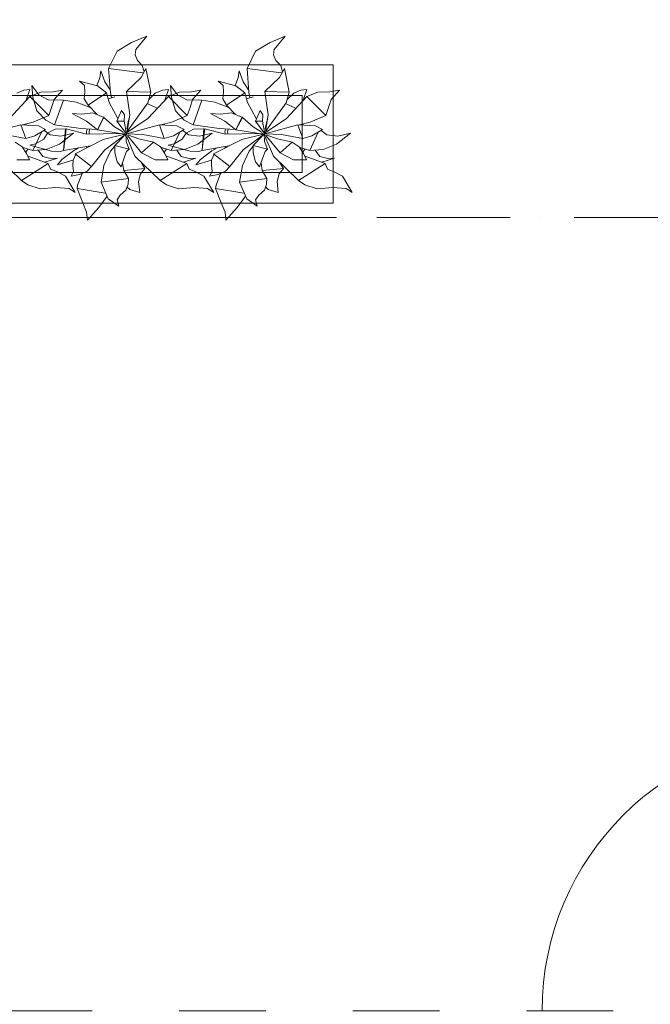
# Model space of a CAD drawing. Header units: millimetres. Extents: x -14761 to 157739, y -22400 to 107990.
# Tile 41 of 228: x 46413 to 48462, y 42441 to 45643. Entities that reach past the tile are written whole.
import ezdxf

# ---------------------------------------------------------------- set-up
doc = ezdxf.new("R2010")
doc.units = ezdxf.units.MM
doc.header["$MEASUREMENT"] = 0
doc.linetypes.add('Штриховая', pattern=[564.444447, 282.222223, -282.222223])
doc.linetypes.add('Штрихпунктирная', pattern=[670.277762, 352.777767, -176.388884, 0, -141.111112])
for name, color, linetype in [('Интерьер - Мебель', 7, 'Continuous'), ('Конструктив - Стены Блок 200 нов', 7, 'Continuous'), ('Элемент Модели - Зона', 7, 'Continuous'), ('Элемент Модели - Оси', 7, 'Continuous')]:
    doc.layers.add(name, color=color, linetype=linetype)

msp = doc.modelspace()

# ---------------------------------------------------------------- linework, layer by layer
at = {"layer": 'Интерьер - Мебель', "color": 252, "linetype": 'Continuous', "lineweight": 5}
for p, q in [((46776.3, 45569.7), (46729.3, 45541.5)), ((46776.3, 45569.7), (46729.3, 45541.5)), ((46825.9, 45590), (46776.3, 45569.7)), ((46825.9, 45590), (46776.3, 45569.7)), ((46825.9, 45590), (46789.8, 45546.1)), ((46825.9, 45590), (46789.8, 45546.1)), ((47226.3, 45569.7), (47179.3, 45541.5)), ((47226.3, 45569.7), (47179.3, 45541.5)), ((47275.9, 45590), (47226.3, 45569.7)), ((47275.9, 45590), (47226.3, 45569.7)), ((47275.9, 45590), (47239.8, 45546.1)), ((47275.9, 45590), (47239.8, 45546.1)), ((46729.3, 45541.5), (46701.7, 45484.9)), ((46729.3, 45541.5), (46701.7, 45484.9)), ((46789.8, 45546.1), (46788, 45528.8)), ((46789.8, 45546.1), (46788, 45528.8)), ((47179.3, 45541.5), (47151.7, 45484.9)), ((47179.3, 45541.5), (47151.7, 45484.9)), ((47239.8, 45546.1), (47238, 45528.8)), ((47239.8, 45546.1), (47238, 45528.8)), ((46788, 45528.8), (46795.1, 45511)), ((46788, 45528.8), (46795.1, 45511)), ((46795.1, 45511), (46811, 45493.9)), ((46795.1, 45511), (46811, 45493.9)), ((47238, 45528.8), (47245.1, 45511)), ((47238, 45528.8), (47245.1, 45511)), ((47245.1, 45511), (47261, 45493.9)), ((47245.1, 45511), (47261, 45493.9)), ((46676.2, 45477), (46673.1, 45454.6)), ((46676.2, 45477), (46673.1, 45454.6)), ((46676.2, 45477), (46689.2, 45441.2)), ((46676.2, 45477), (46689.2, 45441.2)), ((46701.7, 45484.9), (46813.4, 45470.8)), ((46701.7, 45484.9), (46707.7, 45406.5)), ((46701.7, 45484.9), (46813.4, 45470.8)), ((46701.7, 45484.9), (46707.7, 45406.5)), ((46822.9, 45484.4), (46807, 45455.6)), ((46822.9, 45484.4), (46807, 45455.6)), ((46811, 45493.9), (46817.3, 45474.2)), ((46811, 45493.9), (46817.3, 45474.2)), ((46822.9, 45484.4), (46838.5, 45408)), ((46822.9, 45484.4), (46838.5, 45408)), ((47126.2, 45477), (47123.1, 45454.6)), ((47126.2, 45477), (47123.1, 45454.6)), ((47126.2, 45477), (47139.2, 45441.2)), ((47126.2, 45477), (47139.2, 45441.2)), ((47151.7, 45484.9), (47263.4, 45470.8)), ((47151.7, 45484.9), (47157.7, 45406.5)), ((47151.7, 45484.9), (47263.4, 45470.8)), ((47151.7, 45484.9), (47157.7, 45406.5)), ((47272.9, 45484.4), (47257, 45455.6)), ((47272.9, 45484.4), (47257, 45455.6)), ((47261, 45493.9), (47267.3, 45474.2)), ((47261, 45493.9), (47267.3, 45474.2)), ((47272.9, 45484.4), (47288.5, 45408)), ((47272.9, 45484.4), (47288.5, 45408)), ((46607.4, 45443), (46623.6, 45429.5)), ((46607.4, 45443), (46665.1, 45428.8)), ((46607.4, 45443), (46623.6, 45429.5)), ((46607.4, 45443), (46665.1, 45428.8)), ((46673.1, 45454.6), (46663, 45429.9)), ((46673.1, 45454.6), (46663, 45429.9)), ((46689.2, 45441.2), (46706.4, 45415.7)), ((46689.2, 45441.2), (46706.4, 45415.7)), ((46807, 45455.6), (46759.5, 45410.4)), ((46807, 45455.6), (46759.5, 45410.4)), ((47057.4, 45443), (47073.6, 45429.5)), ((47057.4, 45443), (47115.1, 45428.8)), ((47057.4, 45443), (47073.6, 45429.5)), ((47057.4, 45443), (47115.1, 45428.8)), ((47123.1, 45454.6), (47113, 45429.9)), ((47123.1, 45454.6), (47113, 45429.9)), ((47139.2, 45441.2), (47156.4, 45415.7)), ((47139.2, 45441.2), (47156.4, 45415.7)), ((47257, 45455.6), (47209.5, 45410.4)), ((47257, 45455.6), (47209.5, 45410.4)), ((46426.5, 45413.8), (46403.1, 45403.9)), ((46426.5, 45413.8), (46403.1, 45403.9)), ((46446.2, 45416.8), (46426.5, 45413.8)), ((46446.2, 45416.8), (46426.5, 45413.8)), ((46446.2, 45416.8), (46434.2, 45381.3)), ((46446.2, 45416.8), (46434.2, 45381.3)), ((46452.6, 45429), (46455.9, 45391.1)), ((46452.6, 45429), (46475.5, 45399)), ((46452.6, 45429), (46455.9, 45391.1)), ((46452.6, 45429), (46475.5, 45399)), ((46521.1, 45408.7), (46481.6, 45407.5)), ((46521.1, 45408.7), (46481.6, 45407.5)), ((46551.8, 45414.1), (46521.1, 45408.7)), ((46551.8, 45414.1), (46521.1, 45408.7)), ((46551.8, 45414.1), (46524.5, 45384.1)), ((46551.8, 45414.1), (46524.5, 45384.1)), ((46623.6, 45429.5), (46624.6, 45408)), ((46623.6, 45429.5), (46624.6, 45408)), ((46665.1, 45428.8), (46694.9, 45405)), ((46665.1, 45428.8), (46694.9, 45405)), ((46759.5, 45410.4), (46838.5, 45408.1)), ((46759.5, 45410.4), (46770.6, 45334.3)), ((46759.5, 45410.4), (46838.5, 45408.1)), ((46759.5, 45410.4), (46770.6, 45334.3)), ((46876.5, 45413.8), (46853.1, 45403.9)), ((46876.5, 45413.8), (46853.1, 45403.9)), ((46896.2, 45416.8), (46876.5, 45413.8)), ((46896.2, 45416.8), (46876.5, 45413.8)), ((46896.2, 45416.8), (46884.2, 45381.3)), ((46896.2, 45416.8), (46884.2, 45381.3)), ((46902.6, 45429), (46905.9, 45391.1)), ((46902.6, 45429), (46925.5, 45399)), ((46902.6, 45429), (46905.9, 45391.1)), ((46902.6, 45429), (46925.5, 45399)), ((46971.1, 45408.7), (46931.6, 45407.5)), ((46971.1, 45408.7), (46931.6, 45407.5)), ((47001.8, 45414.1), (46971.1, 45408.7)), ((47001.8, 45414.1), (46971.1, 45408.7)), ((47001.8, 45414.1), (46974.5, 45384.1)), ((47001.8, 45414.1), (46974.5, 45384.1)), ((47073.6, 45429.5), (47074.6, 45408)), ((47073.6, 45429.5), (47074.6, 45408)), ((47115.1, 45428.8), (47144.9, 45405)), ((47115.1, 45428.8), (47144.9, 45405)), ((47209.5, 45410.4), (47288.5, 45408.1)), ((47209.5, 45410.4), (47220.6, 45334.3)), ((47209.5, 45410.4), (47288.5, 45408.1)), ((47209.5, 45410.4), (47220.6, 45334.3)), ((47326.5, 45413.8), (47303.1, 45403.9)), ((47326.5, 45413.8), (47303.1, 45403.9)), ((47346.2, 45416.8), (47326.5, 45413.8)), ((47346.2, 45416.8), (47326.5, 45413.8)), ((47346.2, 45416.8), (47334.2, 45381.3)), ((47346.2, 45416.8), (47334.2, 45381.3)), ((47421.1, 45408.7), (47381.6, 45407.5)), ((47421.1, 45408.7), (47381.6, 45407.5)), ((47451.8, 45414.1), (47421.1, 45408.7)), ((47451.8, 45414.1), (47421.1, 45408.7)), ((47451.8, 45414.1), (47424.5, 45384.1)), ((47451.8, 45414.1), (47424.5, 45384.1)), ((46446.1, 45393.9), (46379.3, 45321.6)), ((46446.1, 45393.9), (46379.3, 45321.6)), ((46481.6, 45407.5), (46446.1, 45393.9)), ((46481.6, 45407.5), (46446.1, 45393.9)), ((46446.1, 45393.9), (46507.3, 45332.1)), ((46446.1, 45393.9), (46507.3, 45332.1)), ((46455.9, 45391.1), (46468.6, 45346.8)), ((46455.9, 45391.1), (46468.6, 45346.8)), ((46475.5, 45399), (46505.8, 45382.5)), ((46475.5, 45399), (46505.8, 45382.5)), ((46505.8, 45382.5), (46554.7, 45382.1)), ((46505.8, 45382.5), (46554.7, 45382.1)), ((46524.5, 45384.1), (46516.6, 45358.3)), ((46524.5, 45384.1), (46516.6, 45358.3)), ((46554.7, 45382.1), (46526, 45301.2)), ((46554.7, 45382.1), (46526, 45301.2)), ((46554.7, 45382.1), (46596.6, 45375.5)), ((46554.7, 45382.1), (46596.6, 45375.5)), ((46624.6, 45408), (46622.8, 45385.9)), ((46624.6, 45408), (46622.8, 45385.9)), ((46622.8, 45385.9), (46635.2, 45365.6)), ((46622.8, 45385.9), (46635.2, 45365.6)), ((46694.9, 45405), (46635.2, 45365.6)), ((46694.9, 45405), (46635.2, 45365.6)), ((46694.9, 45405), (46703.3, 45374.2)), ((46694.9, 45405), (46703.3, 45374.2)), ((46721.6, 45392.9), (46701, 45385.8)), ((46721.6, 45392.9), (46701, 45385.8)), ((46707.7, 45406.5), (46711.1, 45390)), ((46707.7, 45406.5), (46711.1, 45390)), ((46838.5, 45408), (46828.9, 45373.4)), ((46838.5, 45408), (46828.9, 45373.4)), ((46896.1, 45393.9), (46829.3, 45321.6)), ((46896.1, 45393.9), (46829.3, 45321.6)), ((46853.1, 45403.9), (46832.1, 45383.3)), ((46853.1, 45403.9), (46832.1, 45383.3)), ((46931.6, 45407.5), (46896.1, 45393.9)), ((46931.6, 45407.5), (46896.1, 45393.9)), ((46896.1, 45393.9), (46957.3, 45332.1)), ((46896.1, 45393.9), (46957.3, 45332.1)), ((46905.9, 45391.1), (46918.6, 45346.8)), ((46905.9, 45391.1), (46918.6, 45346.8)), ((46925.5, 45399), (46955.8, 45382.5)), ((46925.5, 45399), (46955.8, 45382.5)), ((46955.8, 45382.5), (47004.7, 45382.1)), ((46955.8, 45382.5), (47004.7, 45382.1)), ((46974.5, 45384.1), (46966.6, 45358.3)), ((46974.5, 45384.1), (46966.6, 45358.3)), ((47004.7, 45382.1), (46976, 45301.2)), ((47004.7, 45382.1), (46976, 45301.2)), ((47004.7, 45382.1), (47046.6, 45375.5)), ((47004.7, 45382.1), (47046.6, 45375.5)), ((47074.6, 45408), (47072.8, 45385.9)), ((47074.6, 45408), (47072.8, 45385.9)), ((47072.8, 45385.9), (47085.2, 45365.6)), ((47072.8, 45385.9), (47085.2, 45365.6)), ((47144.9, 45405), (47085.2, 45365.6)), ((47144.9, 45405), (47085.2, 45365.6)), ((47144.9, 45405), (47153.3, 45374.2)), ((47144.9, 45405), (47153.3, 45374.2)), ((47171.6, 45392.9), (47151, 45385.8)), ((47171.6, 45392.9), (47151, 45385.8)), ((47157.7, 45406.5), (47161.1, 45390)), ((47157.7, 45406.5), (47161.1, 45390)), ((47288.5, 45408), (47278.9, 45373.4)), ((47288.5, 45408), (47278.9, 45373.4)), ((47346.1, 45393.9), (47279.3, 45321.6)), ((47346.1, 45393.9), (47279.3, 45321.6)), ((47303.1, 45403.9), (47282.1, 45383.3)), ((47303.1, 45403.9), (47282.1, 45383.3)), ((47381.6, 45407.5), (47346.1, 45393.9)), ((47381.6, 45407.5), (47346.1, 45393.9)), ((47346.1, 45393.9), (47407.3, 45332.1)), ((47346.1, 45393.9), (47407.3, 45332.1)), ((47424.5, 45384.1), (47416.6, 45358.3)), ((47424.5, 45384.1), (47416.6, 45358.3)), ((46468.6, 45346.8), (46497.4, 45316.7)), ((46468.6, 45346.8), (46497.4, 45316.7)), ((46516.6, 45358.3), (46507.3, 45332.1)), ((46516.6, 45358.3), (46507.3, 45332.1)), ((46596.6, 45375.5), (46642.2, 45357.9)), ((46596.6, 45375.5), (46642.2, 45357.9)), ((46635.2, 45365.6), (46664.5, 45334.9)), ((46635.2, 45365.6), (46664.5, 45334.9)), ((46703.3, 45374.2), (46731.5, 45322.4)), ((46703.3, 45374.2), (46731.5, 45322.4)), ((46744.1, 45348), (46728.7, 45313.3)), ((46744.1, 45348), (46728.7, 45313.3)), ((46744.1, 45348), (46753, 45334.2)), ((46744.1, 45348), (46753, 45334.2)), ((46828.9, 45373.4), (46761.7, 45279.3)), ((46828.9, 45373.4), (46761.7, 45279.3)), ((46828.9, 45369.7), (46859, 45355.9)), ((46828.9, 45369.7), (46859, 45355.9)), ((46918.6, 45346.8), (46947.4, 45316.7)), ((46918.6, 45346.8), (46947.4, 45316.7)), ((46966.6, 45358.3), (46957.3, 45332.1)), ((46966.6, 45358.3), (46957.3, 45332.1)), ((47046.6, 45375.5), (47092.2, 45357.9)), ((47046.6, 45375.5), (47092.2, 45357.9)), ((47085.2, 45365.6), (47114.5, 45334.9)), ((47085.2, 45365.6), (47114.5, 45334.9)), ((47153.3, 45374.2), (47181.5, 45322.4)), ((47153.3, 45374.2), (47181.5, 45322.4)), ((47194.1, 45348), (47178.7, 45313.3)), ((47194.1, 45348), (47178.7, 45313.3)), ((47194.1, 45348), (47203, 45334.2)), ((47194.1, 45348), (47203, 45334.2)), ((47278.9, 45373.4), (47211.7, 45279.3)), ((47278.9, 45373.4), (47211.7, 45279.3)), ((47278.9, 45369.7), (47309, 45355.9)), ((47278.9, 45369.7), (47309, 45355.9)), ((47416.6, 45358.3), (47407.3, 45332.1)), ((47416.6, 45358.3), (47407.3, 45332.1)), ((46507.3, 45332.1), (46456.7, 45310.4)), ((46507.3, 45332.1), (46456.7, 45310.4)), ((46497.4, 45316.7), (46526, 45301.2)), ((46497.4, 45316.7), (46526, 45301.2)), ((46583.3, 45338.8), (46615.2, 45336)), ((46583.3, 45338.8), (46629.7, 45313.7)), ((46583.3, 45338.8), (46615.2, 45336)), ((46583.3, 45338.8), (46629.7, 45313.7)), ((46650.8, 45340), (46615.2, 45336)), ((46650.8, 45340), (46615.2, 45336)), ((46629.7, 45313.7), (46665.4, 45285.2)), ((46629.7, 45313.7), (46665.4, 45285.2)), ((46650.8, 45340), (46686.7, 45324.8)), ((46650.8, 45340), (46686.7, 45324.8)), ((46685.9, 45327), (46665.4, 45285.2)), ((46685.9, 45327), (46665.4, 45285.2)), ((46686.7, 45324.8), (46665.4, 45285.2)), ((46686.7, 45324.8), (46665.4, 45285.2)), ((46685.9, 45327), (46686.7, 45324.8)), ((46685.9, 45327), (46686.7, 45324.8)), ((46686.7, 45324.8), (46721.3, 45294.8)), ((46686.7, 45324.8), (46721.3, 45294.8)), ((46752.2, 45313.5), (46728.7, 45313.3)), ((46752.2, 45313.5), (46728.7, 45313.3)), ((46728.7, 45313.3), (46756.4, 45276.7)), ((46728.7, 45313.3), (46756.4, 45276.7)), ((46753, 45334.2), (46752.2, 45313.5)), ((46753, 45334.2), (46752.2, 45313.5)), ((46752.2, 45313.5), (46759.4, 45272.7)), ((46752.2, 45313.5), (46759.4, 45272.7)), ((46829.3, 45321.6), (46760, 45275.9)), ((46829.3, 45321.6), (46760, 45275.9)), ((46766.6, 45316.6), (46760.5, 45288.6)), ((46766.6, 45316.6), (46760.5, 45288.6)), ((46770.6, 45334.3), (46761.7, 45279.3)), ((46770.6, 45334.3), (46761.7, 45279.3)), ((46767.9, 45322.4), (46767, 45318.5)), ((46767.9, 45322.4), (46767, 45318.5)), ((46769.1, 45328.2), (46768.7, 45326.2)), ((46769.1, 45328.2), (46768.7, 45326.2)), ((46770.4, 45334), (46770.2, 45333)), ((46770.4, 45334), (46770.2, 45333)), ((46957.3, 45332.1), (46906.7, 45310.4)), ((46957.3, 45332.1), (46906.7, 45310.4)), ((46947.4, 45316.7), (46976, 45301.2)), ((46947.4, 45316.7), (46976, 45301.2)), ((47033.3, 45338.8), (47065.2, 45336)), ((47033.3, 45338.8), (47079.7, 45313.7)), ((47033.3, 45338.8), (47065.2, 45336)), ((47033.3, 45338.8), (47079.7, 45313.7)), ((47100.8, 45340), (47065.2, 45336)), ((47100.8, 45340), (47065.2, 45336)), ((47079.7, 45313.7), (47115.4, 45285.2)), ((47079.7, 45313.7), (47115.4, 45285.2)), ((47100.8, 45340), (47136.7, 45324.8)), ((47100.8, 45340), (47136.7, 45324.8)), ((47135.9, 45327), (47115.4, 45285.2)), ((47135.9, 45327), (47115.4, 45285.2)), ((47136.7, 45324.8), (47115.4, 45285.2)), ((47136.7, 45324.8), (47115.4, 45285.2)), ((47135.9, 45327), (47136.7, 45324.8)), ((47135.9, 45327), (47136.7, 45324.8)), ((47136.7, 45324.8), (47171.3, 45294.8)), ((47136.7, 45324.8), (47171.3, 45294.8)), ((47202.2, 45313.5), (47178.7, 45313.3)), ((47202.2, 45313.5), (47178.7, 45313.3)), ((47178.7, 45313.3), (47206.4, 45276.7)), ((47178.7, 45313.3), (47206.4, 45276.7)), ((47203, 45334.2), (47202.2, 45313.5)), ((47203, 45334.2), (47202.2, 45313.5)), ((47202.2, 45313.5), (47209.4, 45272.7)), ((47202.2, 45313.5), (47209.4, 45272.7)), ((47279.3, 45321.6), (47210, 45275.9)), ((47279.3, 45321.6), (47210, 45275.9)), ((47216.6, 45316.6), (47210.5, 45288.6)), ((47216.6, 45316.6), (47210.5, 45288.6)), ((47220.6, 45334.3), (47211.7, 45279.3)), ((47220.6, 45334.3), (47211.7, 45279.3)), ((47217.9, 45322.4), (47217, 45318.5)), ((47217.9, 45322.4), (47217, 45318.5)), ((47219.1, 45328.2), (47218.7, 45326.2)), ((47219.1, 45328.2), (47218.7, 45326.2)), ((47220.4, 45334), (47220.2, 45333)), ((47220.4, 45334), (47220.2, 45333)), ((47407.3, 45332.1), (47356.7, 45310.4)), ((47407.3, 45332.1), (47356.7, 45310.4)), ((46416.6, 45301.8), (46309.4, 45272.7)), ((46416.6, 45301.8), (46309.4, 45272.7)), ((46416.6, 45301.8), (46473.8, 45298.4)), ((46416.6, 45301.8), (46432.5, 45256.9)), ((46416.6, 45301.8), (46473.8, 45298.4)), ((46416.6, 45301.8), (46432.5, 45256.9)), ((46456.7, 45310.4), (46421.9, 45301.5)), ((46456.7, 45310.4), (46421.9, 45301.5)), ((46432.8, 45304.6), (46434, 45300.8)), ((46432.8, 45304.6), (46434, 45300.8)), ((46496.8, 45286.4), (46462.2, 45265.7)), ((46496.8, 45286.4), (46462.2, 45265.7)), ((46473.8, 45298.4), (46496.8, 45286.4)), ((46473.8, 45298.4), (46496.8, 45286.4)), ((46492.8, 45283.1), (46511.3, 45269)), ((46492.8, 45283.1), (46511.3, 45269)), ((46527.6, 45287), (46503.5, 45274.6)), ((46527.6, 45287), (46503.5, 45274.6)), ((46526, 45301.2), (46611, 45289.2)), ((46526, 45301.2), (46611, 45289.2)), ((46561.2, 45288.2), (46527.6, 45287)), ((46561.2, 45288.2), (46527.6, 45287)), ((46561.2, 45288.2), (46555.6, 45218.2)), ((46561.2, 45288.2), (46555.6, 45218.2)), ((46563.9, 45288.8), (46556, 45222)), ((46563.9, 45288.8), (46556, 45222)), ((46563.9, 45288.8), (46630.1, 45271.6)), ((46563.9, 45288.8), (46630.1, 45271.6)), ((46611, 45289.2), (46663, 45286.4)), ((46611, 45289.2), (46663, 45286.4)), ((46631.5, 45287.6), (46629.7, 45278.8)), ((46631.5, 45287.6), (46629.7, 45278.8)), ((46640, 45286.5), (46638.4, 45278.4)), ((46640, 45286.5), (46638.4, 45278.4)), ((46665.4, 45285.2), (46753.7, 45271.4)), ((46665.4, 45285.2), (46753.7, 45271.4)), ((46721.3, 45294.8), (46747.6, 45278.2)), ((46721.3, 45294.8), (46747.6, 45278.2)), ((46866.6, 45301.8), (46759.4, 45272.7)), ((46866.6, 45301.8), (46759.4, 45272.7)), ((46866.6, 45301.8), (46923.8, 45298.4)), ((46866.6, 45301.8), (46882.5, 45256.9)), ((46866.6, 45301.8), (46923.8, 45298.4)), ((46866.6, 45301.8), (46882.5, 45256.9)), ((46906.7, 45310.4), (46871.9, 45301.5)), ((46906.7, 45310.4), (46871.9, 45301.5)), ((46882.8, 45304.6), (46884, 45300.8)), ((46882.8, 45304.6), (46884, 45300.8)), ((46946.8, 45286.4), (46912.2, 45265.7)), ((46946.8, 45286.4), (46912.2, 45265.7)), ((46923.8, 45298.4), (46946.8, 45286.4)), ((46923.8, 45298.4), (46946.8, 45286.4)), ((46942.8, 45283.1), (46961.3, 45269)), ((46942.8, 45283.1), (46961.3, 45269)), ((46977.6, 45287), (46953.5, 45274.6)), ((46977.6, 45287), (46953.5, 45274.6)), ((46976, 45301.2), (47061, 45289.2)), ((46976, 45301.2), (47061, 45289.2)), ((47011.2, 45288.2), (46977.6, 45287)), ((47011.2, 45288.2), (46977.6, 45287)), ((47011.2, 45288.2), (47005.6, 45218.2)), ((47011.2, 45288.2), (47005.6, 45218.2)), ((47013.9, 45288.8), (47006, 45222)), ((47013.9, 45288.8), (47006, 45222)), ((47013.9, 45288.8), (47080.1, 45271.6)), ((47013.9, 45288.8), (47080.1, 45271.6)), ((47061, 45289.2), (47113, 45286.4)), ((47061, 45289.2), (47113, 45286.4)), ((47081.5, 45287.6), (47079.7, 45278.8)), ((47081.5, 45287.6), (47079.7, 45278.8)), ((47090, 45286.5), (47088.4, 45278.4)), ((47090, 45286.5), (47088.4, 45278.4)), ((47115.4, 45285.2), (47203.7, 45271.4)), ((47115.4, 45285.2), (47203.7, 45271.4)), ((47171.3, 45294.8), (47197.6, 45278.2)), ((47171.3, 45294.8), (47197.6, 45278.2)), ((47316.6, 45301.8), (47209.4, 45272.7)), ((47316.6, 45301.8), (47209.4, 45272.7)), ((47316.6, 45301.8), (47373.8, 45298.4)), ((47316.6, 45301.8), (47332.5, 45256.9)), ((47316.6, 45301.8), (47373.8, 45298.4)), ((47316.6, 45301.8), (47332.5, 45256.9)), ((47356.7, 45310.4), (47321.9, 45301.5)), ((47356.7, 45310.4), (47321.9, 45301.5)), ((47332.8, 45304.6), (47334, 45300.8)), ((47332.8, 45304.6), (47334, 45300.8)), ((47396.8, 45286.4), (47362.2, 45265.7)), ((47396.8, 45286.4), (47362.2, 45265.7)), ((47373.8, 45298.4), (47396.8, 45286.4)), ((47373.8, 45298.4), (47396.8, 45286.4)), ((47392.8, 45283.1), (47411.3, 45269)), ((47392.8, 45283.1), (47411.3, 45269)), ((46363.4, 45269.9), (46432.5, 45256.9)), ((46363.4, 45269.9), (46432.5, 45256.9)), ((46462.2, 45265.7), (46432.5, 45256.9)), ((46462.2, 45265.7), (46432.5, 45256.9)), ((46483.2, 45277.1), (46455.2, 45218.3)), ((46483.2, 45277.1), (46455.2, 45218.3)), ((46490.7, 45254.9), (46464.6, 45239.7)), ((46490.7, 45254.9), (46464.6, 45239.7)), ((46503.5, 45274.6), (46490.7, 45254.9)), ((46503.5, 45274.6), (46490.7, 45254.9)), ((46511.3, 45269), (46546.6, 45264.5)), ((46511.3, 45269), (46546.6, 45264.5)), ((46587.7, 45274.5), (46541.8, 45238.1)), ((46587.7, 45274.5), (46541.8, 45238.1)), ((46587.7, 45274.5), (46546.6, 45264.5)), ((46587.7, 45274.5), (46546.6, 45264.5)), ((46684.2, 45254.2), (46593.1, 45206.9)), ((46684.2, 45254.2), (46593.1, 45206.9)), ((46629.7, 45278.8), (46630.1, 45272.1)), ((46629.7, 45278.8), (46630.1, 45272.1)), ((46738.3, 45273.4), (46630.1, 45271.6)), ((46738.3, 45273.4), (46630.1, 45271.6)), ((46638.4, 45278.4), (46638.7, 45272.8)), ((46638.4, 45278.4), (46638.7, 45272.8)), ((46754.6, 45271.5), (46684.2, 45254.2)), ((46754.6, 45271.5), (46684.2, 45254.2)), ((46750.1, 45265.7), (46689.2, 45220.3)), ((46750.1, 45265.7), (46689.2, 45220.3)), ((46751, 45264.3), (46721.5, 45234.5)), ((46751, 45264.3), (46721.5, 45234.5)), ((46755.6, 45271.3), (46743.1, 45256.6)), ((46755.6, 45271.3), (46743.1, 45256.6)), ((46747.8, 45276.9), (46759.8, 45270.5)), ((46747.8, 45276.9), (46759.8, 45270.5)), ((46758, 45271.3), (46756.4, 45264.4)), ((46758, 45271.3), (46756.4, 45264.4)), ((46756.7, 45276.2), (46759.8, 45270.5)), ((46756.7, 45276.2), (46759.8, 45270.5)), ((46759, 45275.2), (46758.5, 45273.2)), ((46759, 45275.2), (46758.5, 45273.2)), ((46758.7, 45273.7), (46759.4, 45272.7)), ((46758.7, 45273.7), (46759.4, 45272.7)), ((46759.3, 45268), (46758.7, 45247.3)), ((46759.3, 45268), (46758.7, 45247.3)), ((46759.4, 45272.7), (46813.4, 45269.9)), ((46759.4, 45272.7), (46813.4, 45269.9)), ((46760.7, 45262.4), (46787.4, 45199.1)), ((46760.7, 45262.4), (46787.4, 45199.1)), ((46763.1, 45266.5), (46808.7, 45210.9)), ((46763.1, 45266.5), (46808.7, 45210.9)), ((46765.9, 45268.3), (46800.1, 45256.2)), ((46765.9, 45268.3), (46800.1, 45256.2)), ((46800.1, 45256.2), (46848.1, 45244.7)), ((46800.1, 45256.2), (46848.1, 45244.7)), ((46813.4, 45269.9), (46882.5, 45256.9)), ((46813.4, 45269.9), (46882.5, 45256.9)), ((46912.2, 45265.7), (46882.5, 45256.9)), ((46912.2, 45265.7), (46882.5, 45256.9)), ((46933.2, 45277.1), (46905.2, 45218.3)), ((46933.2, 45277.1), (46905.2, 45218.3)), ((46940.7, 45254.9), (46914.6, 45239.7)), ((46940.7, 45254.9), (46914.6, 45239.7)), ((46953.5, 45274.6), (46940.7, 45254.9)), ((46953.5, 45274.6), (46940.7, 45254.9)), ((46961.3, 45269), (46996.6, 45264.5)), ((46961.3, 45269), (46996.6, 45264.5)), ((47037.7, 45274.5), (46991.8, 45238.1)), ((47037.7, 45274.5), (46991.8, 45238.1)), ((47037.7, 45274.5), (46996.6, 45264.5)), ((47037.7, 45274.5), (46996.6, 45264.5)), ((47134.2, 45254.2), (47043.1, 45206.9)), ((47134.2, 45254.2), (47043.1, 45206.9)), ((47079.7, 45278.8), (47080.1, 45272.1)), ((47079.7, 45278.8), (47080.1, 45272.1)), ((47188.3, 45273.4), (47080.1, 45271.6)), ((47188.3, 45273.4), (47080.1, 45271.6)), ((47088.4, 45278.4), (47088.7, 45272.8)), ((47088.4, 45278.4), (47088.7, 45272.8)), ((47204.6, 45271.5), (47134.2, 45254.2)), ((47204.6, 45271.5), (47134.2, 45254.2)), ((47200.1, 45265.7), (47139.2, 45220.3)), ((47200.1, 45265.7), (47139.2, 45220.3)), ((47201, 45264.3), (47171.5, 45234.5)), ((47201, 45264.3), (47171.5, 45234.5)), ((47205.6, 45271.3), (47193.1, 45256.6)), ((47205.6, 45271.3), (47193.1, 45256.6)), ((47197.8, 45276.9), (47209.8, 45270.5)), ((47197.8, 45276.9), (47209.8, 45270.5)), ((47208, 45271.3), (47206.4, 45264.4)), ((47208, 45271.3), (47206.4, 45264.4)), ((47206.7, 45276.2), (47209.8, 45270.5)), ((47206.7, 45276.2), (47209.8, 45270.5)), ((47209, 45275.2), (47208.5, 45273.2)), ((47209, 45275.2), (47208.5, 45273.2)), ((47208.7, 45273.7), (47209.4, 45272.7)), ((47208.7, 45273.7), (47209.4, 45272.7)), ((47209.3, 45268), (47208.7, 45247.3)), ((47209.3, 45268), (47208.7, 45247.3)), ((47209.4, 45272.7), (47263.4, 45269.9)), ((47209.4, 45272.7), (47263.4, 45269.9)), ((47210.7, 45262.4), (47237.4, 45199.1)), ((47210.7, 45262.4), (47237.4, 45199.1)), ((47213.1, 45266.5), (47258.7, 45210.9)), ((47213.1, 45266.5), (47258.7, 45210.9)), ((47215.9, 45268.3), (47250.1, 45256.2)), ((47215.9, 45268.3), (47250.1, 45256.2)), ((47250.1, 45256.2), (47298.1, 45244.7)), ((47250.1, 45256.2), (47298.1, 45244.7)), ((47263.4, 45269.9), (47332.5, 45256.9)), ((47263.4, 45269.9), (47332.5, 45256.9)), ((47362.2, 45265.7), (47332.5, 45256.9)), ((47362.2, 45265.7), (47332.5, 45256.9)), ((47383.2, 45277.1), (47355.2, 45218.3)), ((47383.2, 45277.1), (47355.2, 45218.3)), ((47411.3, 45269), (47446.6, 45264.5)), ((47411.3, 45269), (47446.6, 45264.5)), ((47487.7, 45274.5), (47441.8, 45238.1)), ((47487.7, 45274.5), (47441.8, 45238.1)), ((47487.7, 45274.5), (47446.6, 45264.5)), ((47487.7, 45274.5), (47446.6, 45264.5)), ((46398.1, 45244.7), (46420.4, 45230.2)), ((46398.1, 45244.7), (46420.4, 45230.2)), ((46420.4, 45230.2), (46434.9, 45208)), ((46420.4, 45230.2), (46434.9, 45208)), ((46423.5, 45227.2), (46455.2, 45218.3)), ((46423.5, 45227.2), (46455.2, 45218.3)), ((46439.3, 45221.9), (46432.6, 45212.2)), ((46439.3, 45221.9), (46432.6, 45212.2)), ((46464.6, 45239.7), (46445.3, 45235.5)), ((46464.6, 45239.7), (46445.3, 45235.5)), ((46445.3, 45235.5), (46516.5, 45215.8)), ((46445.3, 45235.5), (46516.5, 45215.8)), ((46498.4, 45221.6), (46455.2, 45218.3)), ((46498.4, 45221.6), (46455.2, 45218.3)), ((46473, 45218.7), (46488, 45198.8)), ((46473, 45218.7), (46488, 45198.8)), ((46541.8, 45238.1), (46498.4, 45221.6)), ((46541.8, 45238.1), (46498.4, 45221.6)), ((46555.6, 45218.2), (46544.9, 45214.7)), ((46555.6, 45218.2), (46544.9, 45214.7)), ((46587.1, 45216.5), (46550.1, 45189.2)), ((46587.1, 45216.5), (46550.1, 45189.2)), ((46642.7, 45233.3), (46555.6, 45218.2)), ((46642.7, 45233.3), (46555.6, 45218.2)), ((46604.4, 45226.3), (46587.1, 45216.5)), ((46604.4, 45226.3), (46587.1, 45216.5)), ((46629.9, 45229.6), (46631.2, 45227.6)), ((46629.9, 45229.6), (46631.2, 45227.6)), ((46689.2, 45220.3), (46646, 45166.3)), ((46689.2, 45220.3), (46646, 45166.3)), ((46720.8, 45230.6), (46708.3, 45215.9)), ((46720.8, 45230.6), (46708.3, 45215.9)), ((46721.5, 45234.5), (46768.1, 45222.7)), ((46721.5, 45234.5), (46721.8, 45210.4)), ((46721.5, 45234.5), (46768.1, 45222.7)), ((46721.5, 45234.5), (46721.8, 45210.4)), ((46758.7, 45247.3), (46768.1, 45222.7)), ((46758.7, 45247.3), (46768.1, 45222.7)), ((46768.1, 45222.7), (46760.2, 45215)), ((46768.1, 45222.7), (46760.2, 45215)), ((46848.1, 45244.7), (46808.7, 45210.9)), ((46848.1, 45244.7), (46808.7, 45210.9)), ((46848.1, 45244.7), (46870.4, 45230.2)), ((46848.1, 45244.7), (46870.4, 45230.2)), ((46870.4, 45230.2), (46884.9, 45208)), ((46870.4, 45230.2), (46884.9, 45208)), ((46873.5, 45227.2), (46905.2, 45218.3)), ((46873.5, 45227.2), (46905.2, 45218.3)), ((46889.3, 45221.9), (46882.6, 45212.2)), ((46889.3, 45221.9), (46882.6, 45212.2)), ((46914.6, 45239.7), (46895.3, 45235.5)), ((46914.6, 45239.7), (46895.3, 45235.5)), ((46895.3, 45235.5), (46966.5, 45215.8)), ((46895.3, 45235.5), (46966.5, 45215.8)), ((46948.4, 45221.6), (46905.2, 45218.3)), ((46948.4, 45221.6), (46905.2, 45218.3)), ((46923, 45218.7), (46938, 45198.8)), ((46923, 45218.7), (46938, 45198.8)), ((46991.8, 45238.1), (46948.4, 45221.6)), ((46991.8, 45238.1), (46948.4, 45221.6)), ((47005.6, 45218.2), (46994.9, 45214.7)), ((47005.6, 45218.2), (46994.9, 45214.7)), ((47037.1, 45216.5), (47000.1, 45189.2)), ((47037.1, 45216.5), (47000.1, 45189.2)), ((47092.7, 45233.3), (47005.6, 45218.2)), ((47092.7, 45233.3), (47005.6, 45218.2)), ((47054.4, 45226.3), (47037.1, 45216.5)), ((47054.4, 45226.3), (47037.1, 45216.5)), ((47079.9, 45229.6), (47081.2, 45227.6)), ((47079.9, 45229.6), (47081.2, 45227.6)), ((47139.2, 45220.3), (47096, 45166.3)), ((47139.2, 45220.3), (47096, 45166.3)), ((47170.8, 45230.6), (47158.3, 45215.9)), ((47170.8, 45230.6), (47158.3, 45215.9)), ((47171.5, 45234.5), (47218.1, 45222.7)), ((47171.5, 45234.5), (47171.8, 45210.4)), ((47171.5, 45234.5), (47218.1, 45222.7)), ((47171.5, 45234.5), (47171.8, 45210.4)), ((47208.7, 45247.3), (47218.1, 45222.7)), ((47208.7, 45247.3), (47218.1, 45222.7)), ((47218.1, 45222.7), (47210.2, 45215)), ((47218.1, 45222.7), (47210.2, 45215)), ((47298.1, 45244.7), (47258.7, 45210.9)), ((47298.1, 45244.7), (47258.7, 45210.9)), ((47298.1, 45244.7), (47320.4, 45230.2)), ((47298.1, 45244.7), (47320.4, 45230.2)), ((47320.4, 45230.2), (47334.9, 45208)), ((47320.4, 45230.2), (47334.9, 45208)), ((47323.5, 45227.2), (47355.2, 45218.3)), ((47323.5, 45227.2), (47355.2, 45218.3)), ((47339.3, 45221.9), (47332.6, 45212.2)), ((47339.3, 45221.9), (47332.6, 45212.2)), ((47398.4, 45221.6), (47355.2, 45218.3)), ((47398.4, 45221.6), (47355.2, 45218.3)), ((47373, 45218.7), (47388, 45198.8)), ((47373, 45218.7), (47388, 45198.8)), ((47441.8, 45238.1), (47398.4, 45221.6)), ((47441.8, 45238.1), (47398.4, 45221.6)), ((46337.4, 45199.1), (46418.9, 45120)), ((46337.4, 45199.1), (46418.9, 45120)), ((46403, 45187.8), (46444.6, 45187.1)), ((46403, 45187.8), (46444.6, 45187.1)), ((46434.9, 45208), (46444.6, 45187.1)), ((46434.9, 45208), (46444.6, 45187.1)), ((46440.7, 45199.3), (46505.6, 45176.1)), ((46440.7, 45199.3), (46505.6, 45176.1)), ((46488, 45198.8), (46513.7, 45192.3)), ((46488, 45198.8), (46513.7, 45192.3)), ((46535.5, 45193.3), (46494.7, 45180.4)), ((46535.5, 45193.3), (46494.7, 45180.4)), ((46535.5, 45193.3), (46513.7, 45192.3)), ((46535.5, 45193.3), (46513.7, 45192.3)), ((46516.5, 45215.8), (46544.9, 45214.7)), ((46516.5, 45215.8), (46544.9, 45214.7)), ((46550.1, 45189.2), (46535.1, 45171.5)), ((46550.1, 45189.2), (46535.1, 45171.5)), ((46585.9, 45186.7), (46535.1, 45171.5)), ((46585.9, 45186.7), (46535.1, 45171.5)), ((46586.5, 45186.2), (46585.7, 45170.3)), ((46586.5, 45186.2), (46585.7, 45170.3)), ((46594.9, 45205.6), (46586.5, 45186.2)), ((46594.9, 45205.6), (46586.5, 45186.2)), ((46593.1, 45206.9), (46646, 45166.3)), ((46593.1, 45206.9), (46646, 45166.3)), ((46708.3, 45215.9), (46686.4, 45169)), ((46708.3, 45215.9), (46686.4, 45169)), ((46721.8, 45210.4), (46729.4, 45181.4)), ((46721.8, 45210.4), (46729.4, 45181.4)), ((46754.5, 45200.5), (46742.2, 45165.3)), ((46754.5, 45200.5), (46742.2, 45165.3)), ((46760.2, 45215), (46754.5, 45200.5)), ((46760.2, 45215), (46754.5, 45200.5)), ((46787.4, 45199.1), (46868.9, 45120)), ((46787.4, 45199.1), (46868.9, 45120)), ((46808.7, 45210.9), (46853, 45187.8)), ((46808.7, 45210.9), (46853, 45187.8)), ((46853, 45187.8), (46894.6, 45187.1)), ((46853, 45187.8), (46894.6, 45187.1)), ((46884.9, 45208), (46894.6, 45187.1)), ((46884.9, 45208), (46894.6, 45187.1)), ((46890.7, 45199.3), (46955.6, 45176.1)), ((46890.7, 45199.3), (46955.6, 45176.1)), ((46938, 45198.8), (46963.7, 45192.3)), ((46938, 45198.8), (46963.7, 45192.3)), ((46985.5, 45193.3), (46944.7, 45180.4)), ((46985.5, 45193.3), (46944.7, 45180.4)), ((46985.5, 45193.3), (46963.7, 45192.3)), ((46985.5, 45193.3), (46963.7, 45192.3)), ((46966.5, 45215.8), (46994.9, 45214.7)), ((46966.5, 45215.8), (46994.9, 45214.7)), ((47000.1, 45189.2), (46985.1, 45171.5)), ((47000.1, 45189.2), (46985.1, 45171.5)), ((47035.9, 45186.7), (46985.1, 45171.5)), ((47035.9, 45186.7), (46985.1, 45171.5)), ((47036.5, 45186.2), (47035.7, 45170.3)), ((47036.5, 45186.2), (47035.7, 45170.3)), ((47044.9, 45205.6), (47036.5, 45186.2)), ((47044.9, 45205.6), (47036.5, 45186.2)), ((47043.1, 45206.9), (47096, 45166.3)), ((47043.1, 45206.9), (47096, 45166.3)), ((47158.3, 45215.9), (47136.4, 45169)), ((47158.3, 45215.9), (47136.4, 45169)), ((47171.8, 45210.4), (47179.4, 45181.4)), ((47171.8, 45210.4), (47179.4, 45181.4)), ((47204.5, 45200.5), (47192.2, 45165.3)), ((47204.5, 45200.5), (47192.2, 45165.3)), ((47210.2, 45215), (47204.5, 45200.5)), ((47210.2, 45215), (47204.5, 45200.5)), ((47237.4, 45199.1), (47318.9, 45120)), ((47237.4, 45199.1), (47318.9, 45120)), ((47258.7, 45210.9), (47303, 45187.8)), ((47258.7, 45210.9), (47303, 45187.8)), ((47303, 45187.8), (47344.6, 45187.1)), ((47303, 45187.8), (47344.6, 45187.1)), ((47334.9, 45208), (47344.6, 45187.1)), ((47334.9, 45208), (47344.6, 45187.1)), ((47340.7, 45199.3), (47405.6, 45176.1)), ((47340.7, 45199.3), (47405.6, 45176.1)), ((47388, 45198.8), (47413.7, 45192.3)), ((47388, 45198.8), (47413.7, 45192.3)), ((47435.5, 45193.3), (47394.7, 45180.4)), ((47435.5, 45193.3), (47394.7, 45180.4)), ((47435.5, 45193.3), (47413.7, 45192.3)), ((47435.5, 45193.3), (47413.7, 45192.3)), ((46505.6, 45176.1), (46418.9, 45120)), ((46505.6, 45176.1), (46418.9, 45120)), ((46505.6, 45176.1), (46513.2, 45157.2)), ((46505.6, 45176.1), (46513.2, 45157.2)), ((46513.2, 45157.2), (46535.1, 45148.6)), ((46513.2, 45157.2), (46535.1, 45148.6)), ((46585.7, 45170.3), (46587.7, 45150.2)), ((46585.7, 45170.3), (46587.7, 45150.2)), ((46646, 45166.3), (46631.6, 45151.2)), ((46646, 45166.3), (46631.6, 45151.2)), ((46686.4, 45169), (46677.2, 45115.1)), ((46686.4, 45169), (46677.2, 45115.1)), ((46729.4, 45181.4), (46742.2, 45165.3)), ((46729.4, 45181.4), (46742.2, 45165.3)), ((46747, 45176.4), (46750.7, 45152.6)), ((46747, 45176.4), (46750.7, 45152.6)), ((46750.7, 45152.6), (46766.3, 45127)), ((46750.7, 45152.6), (46766.3, 45127)), ((46819.5, 45158.9), (46752.7, 45152.6)), ((46819.5, 45158.9), (46752.7, 45152.6)), ((46819.5, 45158.9), (46805.5, 45142.6)), ((46819.5, 45158.9), (46805.5, 45142.6)), ((46808.6, 45177.4), (46819.5, 45158.9)), ((46808.6, 45177.4), (46819.5, 45158.9)), ((46811.7, 45175.9), (46809.3, 45175.1)), ((46811.7, 45175.9), (46809.3, 45175.1)), ((46955.6, 45176.1), (46868.9, 45120)), ((46955.6, 45176.1), (46868.9, 45120)), ((46955.6, 45176.1), (46963.2, 45157.2)), ((46955.6, 45176.1), (46963.2, 45157.2)), ((46963.2, 45157.2), (46985.1, 45148.6)), ((46963.2, 45157.2), (46985.1, 45148.6)), ((47035.7, 45170.3), (47037.7, 45150.2)), ((47035.7, 45170.3), (47037.7, 45150.2)), ((47096, 45166.3), (47081.6, 45151.2)), ((47096, 45166.3), (47081.6, 45151.2)), ((47136.4, 45169), (47127.2, 45115.1)), ((47136.4, 45169), (47127.2, 45115.1)), ((47179.4, 45181.4), (47192.2, 45165.3)), ((47179.4, 45181.4), (47192.2, 45165.3)), ((47197, 45176.4), (47200.7, 45152.6)), ((47197, 45176.4), (47200.7, 45152.6)), ((47200.7, 45152.6), (47216.3, 45127)), ((47200.7, 45152.6), (47216.3, 45127)), ((47269.5, 45158.9), (47202.7, 45152.6)), ((47269.5, 45158.9), (47202.7, 45152.6)), ((47269.5, 45158.9), (47255.5, 45142.6)), ((47269.5, 45158.9), (47255.5, 45142.6)), ((47258.6, 45177.4), (47269.5, 45158.9)), ((47258.6, 45177.4), (47269.5, 45158.9)), ((47261.7, 45175.9), (47259.3, 45175.1)), ((47261.7, 45175.9), (47259.3, 45175.1)), ((47405.6, 45176.1), (47318.9, 45120)), ((47405.6, 45176.1), (47318.9, 45120)), ((47405.6, 45176.1), (47413.2, 45157.2)), ((47405.6, 45176.1), (47413.2, 45157.2)), ((47413.2, 45157.2), (47435.1, 45148.6)), ((47413.2, 45157.2), (47435.1, 45148.6)), ((46418.9, 45120), (46439.5, 45106.3)), ((46418.9, 45120), (46439.5, 45106.3)), ((46535.1, 45148.6), (46561.6, 45135)), ((46535.1, 45148.6), (46561.6, 45135)), ((46561.6, 45135), (46593.5, 45081.4)), ((46561.6, 45135), (46593.5, 45081.4)), ((46587.7, 45150.2), (46579.6, 45134)), ((46587.7, 45150.2), (46579.6, 45134)), ((46607.2, 45139.9), (46579.6, 45134)), ((46607.2, 45139.9), (46579.6, 45134)), ((46615.5, 45143.6), (46600.8, 45104.7)), ((46615.5, 45143.6), (46600.8, 45104.7)), ((46631.6, 45151.2), (46607.2, 45139.9)), ((46631.6, 45151.2), (46607.2, 45139.9)), ((46766.3, 45127), (46677.2, 45115.1)), ((46766.3, 45127), (46677.2, 45115.1)), ((46766.3, 45127), (46764.8, 45108.6)), ((46766.3, 45127), (46764.8, 45108.6)), ((46805.5, 45142.6), (46799, 45117.1)), ((46805.5, 45142.6), (46799, 45117.1)), ((46868.9, 45120), (46889.5, 45106.3)), ((46868.9, 45120), (46889.5, 45106.3)), ((46985.1, 45148.6), (47011.6, 45135)), ((46985.1, 45148.6), (47011.6, 45135)), ((47011.6, 45135), (47043.5, 45081.4)), ((47011.6, 45135), (47043.5, 45081.4)), ((47037.7, 45150.2), (47029.6, 45134)), ((47037.7, 45150.2), (47029.6, 45134)), ((47057.2, 45139.9), (47029.6, 45134)), ((47057.2, 45139.9), (47029.6, 45134)), ((47065.5, 45143.6), (47050.8, 45104.7)), ((47065.5, 45143.6), (47050.8, 45104.7)), ((47081.6, 45151.2), (47057.2, 45139.9)), ((47081.6, 45151.2), (47057.2, 45139.9)), ((47216.3, 45127), (47127.2, 45115.1)), ((47216.3, 45127), (47127.2, 45115.1)), ((47216.3, 45127), (47214.8, 45108.6)), ((47216.3, 45127), (47214.8, 45108.6)), ((47255.5, 45142.6), (47249, 45117.1)), ((47255.5, 45142.6), (47249, 45117.1)), ((47318.9, 45120), (47339.5, 45106.3)), ((47318.9, 45120), (47339.5, 45106.3)), ((47435.1, 45148.6), (47461.6, 45135)), ((47435.1, 45148.6), (47461.6, 45135)), ((47461.6, 45135), (47493.5, 45081.4)), ((47461.6, 45135), (47493.5, 45081.4)), ((46439.5, 45106.3), (46479.1, 45093.1)), ((46439.5, 45106.3), (46479.1, 45093.1)), ((46530.6, 45098.1), (46479.1, 45093.1)), ((46530.6, 45098.1), (46479.1, 45093.1)), ((46530.6, 45098.1), (46573.3, 45094)), ((46530.6, 45098.1), (46573.3, 45094)), ((46573.3, 45094), (46593.5, 45081.4)), ((46573.3, 45094), (46593.5, 45081.4)), ((46600.8, 45104.7), (46599.6, 45094.8)), ((46600.8, 45104.7), (46599.6, 45094.8)), ((46599.6, 45094.8), (46690.7, 45079.1)), ((46599.6, 45094.8), (46617.5, 45048)), ((46599.6, 45094.8), (46690.7, 45079.1)), ((46599.6, 45094.8), (46617.5, 45048)), ((46677.2, 45115.1), (46700.4, 45060.9)), ((46677.2, 45115.1), (46700.4, 45060.9)), ((46757.8, 45088.9), (46739.4, 45072.9)), ((46757.8, 45088.9), (46739.4, 45072.9)), ((46764.8, 45108.6), (46757.8, 45088.9)), ((46764.8, 45108.6), (46757.8, 45088.9)), ((46761.4, 45100.2), (46770.3, 45091.6)), ((46761.4, 45100.2), (46770.3, 45091.6)), ((46770.3, 45091.6), (46802.9, 45081.7)), ((46770.3, 45091.6), (46802.9, 45081.7)), ((46799, 45117.1), (46802.9, 45081.7)), ((46799, 45117.1), (46802.9, 45081.7)), ((46889.5, 45106.3), (46929.1, 45093.1)), ((46889.5, 45106.3), (46929.1, 45093.1)), ((46980.6, 45098.1), (46929.1, 45093.1)), ((46980.6, 45098.1), (46929.1, 45093.1)), ((46980.6, 45098.1), (47023.3, 45094)), ((46980.6, 45098.1), (47023.3, 45094)), ((47023.3, 45094), (47043.5, 45081.4)), ((47023.3, 45094), (47043.5, 45081.4)), ((47050.8, 45104.7), (47049.6, 45094.8)), ((47050.8, 45104.7), (47049.6, 45094.8)), ((47049.6, 45094.8), (47140.7, 45079.1)), ((47049.6, 45094.8), (47067.5, 45048)), ((47049.6, 45094.8), (47140.7, 45079.1)), ((47049.6, 45094.8), (47067.5, 45048)), ((47127.2, 45115.1), (47150.4, 45060.9)), ((47127.2, 45115.1), (47150.4, 45060.9)), ((47207.8, 45088.9), (47189.4, 45072.9)), ((47207.8, 45088.9), (47189.4, 45072.9)), ((47214.8, 45108.6), (47207.8, 45088.9)), ((47214.8, 45108.6), (47207.8, 45088.9)), ((47211.4, 45100.2), (47220.3, 45091.6)), ((47211.4, 45100.2), (47220.3, 45091.6)), ((47220.3, 45091.6), (47252.9, 45081.7)), ((47220.3, 45091.6), (47252.9, 45081.7)), ((47249, 45117.1), (47252.9, 45081.7)), ((47249, 45117.1), (47252.9, 45081.7)), ((47339.5, 45106.3), (47379.1, 45093.1)), ((47339.5, 45106.3), (47379.1, 45093.1)), ((47430.6, 45098.1), (47379.1, 45093.1)), ((47430.6, 45098.1), (47379.1, 45093.1)), ((47430.6, 45098.1), (47473.3, 45094)), ((47430.6, 45098.1), (47473.3, 45094)), ((47473.3, 45094), (47493.5, 45081.4)), ((47473.3, 45094), (47493.5, 45081.4)), ((46696.8, 45069.3), (46669.7, 45032.6)), ((46696.8, 45069.3), (46669.7, 45032.6)), ((46700.4, 45060.9), (46734.7, 45036.9)), ((46700.4, 45060.9), (46734.7, 45036.9)), ((46739.4, 45072.9), (46729.5, 45057.5)), ((46739.4, 45072.9), (46729.5, 45057.5)), ((46729.5, 45057.5), (46734.7, 45036.9)), ((46729.5, 45057.5), (46734.7, 45036.9)), ((47146.8, 45069.3), (47119.7, 45032.6)), ((47146.8, 45069.3), (47119.7, 45032.6)), ((47150.4, 45060.9), (47184.7, 45036.9)), ((47150.4, 45060.9), (47184.7, 45036.9)), ((47189.4, 45072.9), (47179.5, 45057.5)), ((47189.4, 45072.9), (47179.5, 45057.5)), ((47179.5, 45057.5), (47184.7, 45036.9)), ((47179.5, 45057.5), (47184.7, 45036.9)), ((46617.5, 45048), (46630.4, 45016.9)), ((46617.5, 45048), (46630.4, 45016.9)), ((46669.7, 45032.6), (46632.9, 44990.9)), ((46669.7, 45032.6), (46632.9, 44990.9)), ((47067.5, 45048), (47080.4, 45016.9)), ((47067.5, 45048), (47080.4, 45016.9)), ((47119.7, 45032.6), (47082.9, 44990.9)), ((47119.7, 45032.6), (47082.9, 44990.9)), ((46630.4, 45016.9), (46632.9, 44990.9)), ((46630.4, 45016.9), (46632.9, 44990.9)), ((47080.4, 45016.9), (47082.9, 44990.9)), ((47080.4, 45016.9), (47082.9, 44990.9))]:
    msp.add_line(p, q, dxfattribs=at)
at = {"layer": 'Интерьер - Мебель', "color": 7, "linetype": 'Continuous', "lineweight": 15}
for p, q in [((47431.1, 45496.5), (45631.1, 45496.5)), ((47431.1, 45046.5), (47431.1, 45496.5)), ((47331.1, 45396.5), (45731.1, 45396.5)), ((47331.1, 45146.5), (47331.1, 45396.5)), ((45731.1, 45146.5), (47331.1, 45146.5)), ((45631.1, 45046.5), (47431.1, 45046.5))]:
    msp.add_line(p, q, dxfattribs=at)
at = {"layer": 'Конструктив - Стены Блок 200 нов', "color": 251, "linetype": 'Continuous', "lineweight": 5, "true_color": 0x575757}
msp.add_arc((49010.4, 42420), 900, 90, 180, dxfattribs=at)
at = {"layer": 'Элемент Модели - Зона', "color": 7, "linetype": 'Штриховая', "lineweight": 15, "flags": 128}
for points in [[(36150, 44957.4), (36110, 44957.4), (36110, 36320), (41880.3, 36320), (41880.3, 39141.6), (45142.5, 42405.1), (45156.7, 42391), (45156.7, 42420), (63300, 42420), (63300, 42400), (77399.7, 42400), (77399.7, 42420), (114081.4, 42420), (117316.7, 39176.5), (117320.1, 38841.9), (117320.1, 36305), (117360, 36305), (117360, 34300), (117120, 34300), (117120, 35700), (116700, 35700), (116700, 36100), (108300, 36100), (108300, 35700), (107700, 35700), (107700, 36100), (99320, 36100), (99320, 26970), (107700, 26970), (107700, 27650), (108300, 27650), (108300, 26460), (112380, 26460), (112380, 27370), (112500, 27370), (112500, 21180.1), (117120, 21180.1), (117120, 26250), (116650, 26250), (116650, 27750), (117120, 27750), (117120, 32800), (117360, 32800), (117360, 20150.1), (117120, 20150.1), (117120, 20940.1), (99320, 20940.1), (99320, 14650.1), (117120, 14650.1), (117120, 17700.1), (116700.1, 17700.1), (116700.1, 18325.6), (117120, 18325.6), (117120, 18650.1), (117360, 18650.1), (117360, 18320.1), (120850, 18320.1), (120850, 37205.1), (120238.9, 37205.1), (120238.9, 45000), (125700, 45000), (125700, 45300), (126300, 45300), (126300, 45000), (141025, 45000), (141025, 45100), (140125, 45100), (140125, 47500), (132700, 47500), (132700, 53680), (130530, 53680), (130530, 54300), (129182.9, 54300), (126300, 54300), (126300, 53700), (125700, 53700), (125700, 54212.5), (124799.8, 54212.5), (117300, 54212.5), (117300, 53700), (116700, 53700), (116700, 54212.5), (108300, 54212.5), (108300, 53700), (107700, 53700), (107700, 54212.5), (99300, 54212.5), (99300, 53700), (98700, 53700), (98700, 54212.5), (90650, 54212.5), (90650, 53700), (90050, 53700), (89950, 53700), (89950, 48632.8), (77450.1, 48632.8), (77450.1, 53800), (77450.1, 61690), (77460.1, 61690), (77460.1, 67850), (74720, 67850), (74720, 59730), (73964.5, 59730), (73964.5, 54212), (72300.1, 54212), (72300.1, 53700), (71700.1, 53700), (71700.1, 54212), (63300, 54212), (63300, 53700), (62700, 53700), (62700, 54212), (61025, 54212), (61025, 46500), (61025, 45000), (54300, 45000), (54300, 44700), (53700, 44700), (53700, 45000), (45300, 45000), (45300, 44700), (44700, 44700), (44700, 45000), (36750, 45000), (36750, 44700), (36150, 44700)], [(36110, 45157.4), (36110, 44957.4), (36150, 44957.4), (36150, 45300), (36750, 45300), (36750, 45000), (44700, 45000), (44700, 45300), (45300, 45300), (45300, 45000), (53700, 45000), (53700, 45300), (54300, 45300), (54300, 44957.4), (61025, 44957.4), (61025, 54212.5), (61035.5, 54212.5), (61035.5, 59730), (60580, 59730), (60580, 63080), (60300, 63080), (60300, 63320), (62680, 63320), (62680, 64500), (55920, 64500), (55920, 63320), (58800, 63320), (58800, 63080), (58000, 63080), (58000, 52600), (48600, 52600), (48600, 53700), (36110, 53700), (36110, 53650)]]:
    msp.add_lwpolyline(points, close=True, dxfattribs=at)
at = {"layer": 'Элемент Модели - Оси', "color": 7, "linetype": 'Штрихпунктирная', "lineweight": 15}
msp.add_line((-12760.6, 45000), (155650, 45000), dxfattribs=at)

doc.saveas('drawing.dxf')
